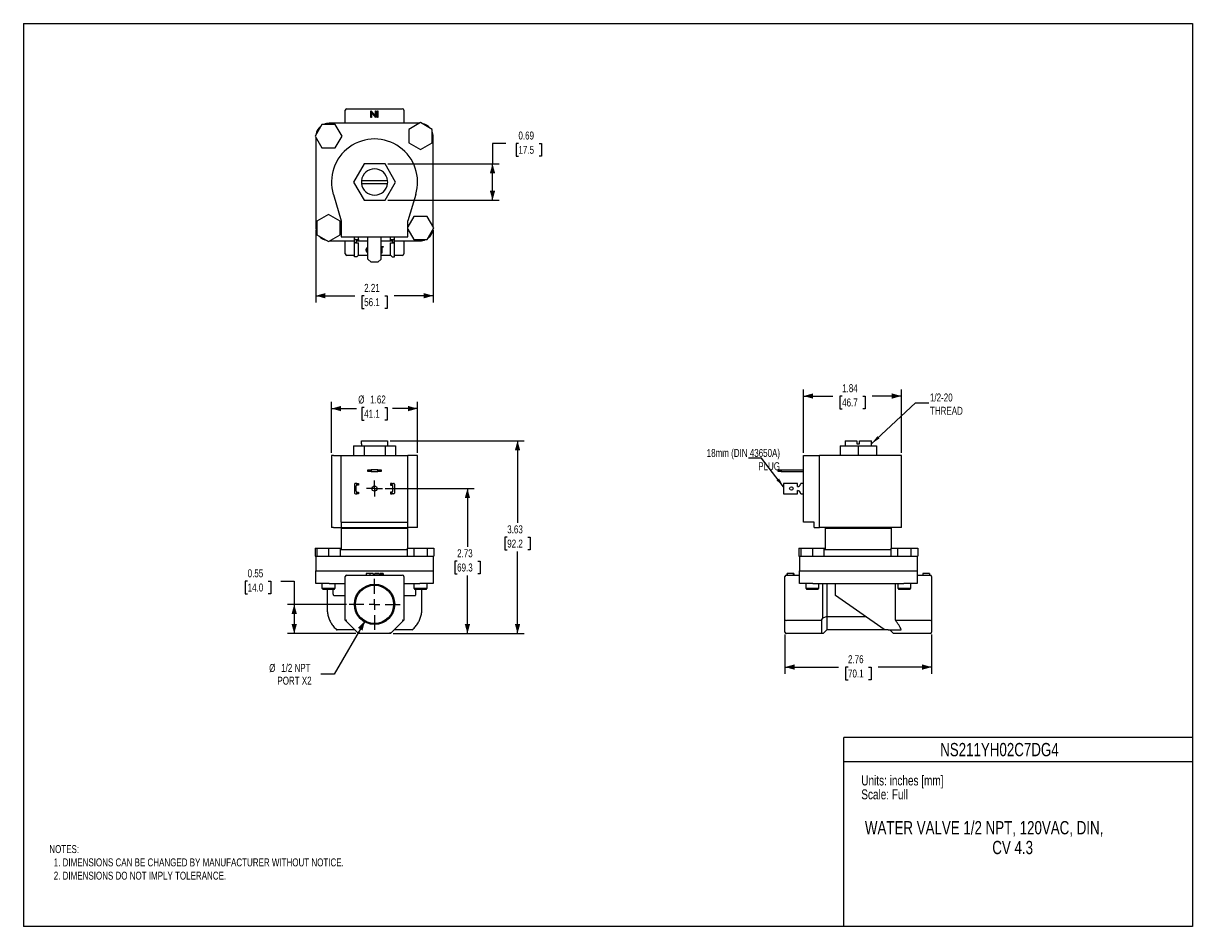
# Model space of a CAD drawing. Header units: inches. Extents: x 0 to 22, y 0 to 17.
import ezdxf
from ezdxf.enums import TextEntityAlignment as Align

# ---------------------------------------------------------------- set-up
doc = ezdxf.new("R2010")
doc.units = ezdxf.units.IN
doc.header["$MEASUREMENT"] = 0
doc.linetypes.add('SLD-Center', pattern=[0.75, 0.6, -0.05, 0.05, -0.05])
doc.linetypes.add('SLD-Solid', pattern=[0])
doc.layers.add('CENTER', color=40, linetype='SLD-Center')
doc.layers.add('SLD-DEFPOINTS', color=7, linetype='Continuous')
doc.layers.add('DIMENSIONS', color=140, linetype='SLD-Solid', lineweight=25)
doc.layers.add('TEXT', color=140, linetype='SLD-Solid', lineweight=25)
doc.styles.add('SLDTEXTSTYLE0', font='TXT', dxfattribs={"width": 0.75})
doc.dimstyles.new('SLDDIMSTYLE0', dxfattribs={"dimtxt": 0.15, "dimasz": 0.18, "dimexe": 0, "dimexo": 0.0625, "dimgap": 0.0375, "dimtad": 0, "dimtih": 1, "dimtoh": 1, "dimrnd": 1e-09, "dimzin": 12, "dimdsep": 46, "dimtxsty": 'SLDTEXTSTYLE0', "dimsah": 1, "dimcen": 0.09, "dimadec": 0, "dimazin": 3, "dimtfac": 1, "dimtofl": 0, "dimtmove": 0, "dimatfit": 3, "dimfxl": 0, "dimfrac": 2, "dimtolj": 1, "dimtzin": 12, "dimarcsym": 0})
doc.dimstyles.new('SLDDIMSTYLE1', dxfattribs={"dimtxt": 0.15, "dimasz": 0.18, "dimexe": 0, "dimexo": 0.0625, "dimgap": 0.0375, "dimtad": 0, "dimtih": 1, "dimtoh": 1, "dimrnd": 1e-09, "dimdsep": 46, "dimtxsty": 'SLDTEXTSTYLE0', "dimsah": 1, "dimcen": 0.09, "dimadec": 0, "dimazin": 2, "dimtfac": 1, "dimtofl": 0, "dimtmove": 0, "dimatfit": 3, "dimfxl": 0, "dimfrac": 2, "dimtolj": 1, "dimtzin": 12, "dimarcsym": 0})
doc.dimstyles.new('SLDDIMSTYLE2', dxfattribs={"dimtxt": 0.15, "dimasz": 0.18, "dimexe": 0, "dimexo": 0.0625, "dimgap": 0.0375, "dimtad": 0, "dimtih": 1, "dimtoh": 1, "dimrnd": 1e-09, "dimzin": 12, "dimdsep": 46, "dimtxsty": 'SLDTEXTSTYLE0', "dimsah": 1, "dimcen": 0, "dimadec": 0, "dimazin": 3, "dimtfac": 1, "dimtofl": 0, "dimtmove": 0, "dimatfit": 3, "dimfxl": 0, "dimfrac": 2, "dimtolj": 1, "dimtzin": 12, "dimarcsym": 0})
doc.dimstyles.new('SLDDIMSTYLE3', dxfattribs={"dimtxt": 0.18, "dimasz": 0.18, "dimexe": 0, "dimexo": 0.0625, "dimgap": 0, "dimtad": 0, "dimtih": 1, "dimtoh": 1, "dimdec": 0, "dimrnd": 1e-09, "dimzin": 0, "dimdsep": 46, "dimtxsty": 'Standard', "dimsah": 1, "dimcen": 0.09, "dimadec": 0, "dimazin": 0, "dimtfac": 0.18, "dimtdec": 0, "dimtofl": 0, "dimtmove": 0, "dimatfit": 3, "dimfxl": 0, "dimfrac": 2, "dimtolj": 1, "dimtzin": 0, "dimarcsym": 0})

# ---------------------------------------------------------------- blocks, each defined once
blk = doc.blocks.new('SW_NOTE_0')
at = {"layer": 'TEXT', "color": 0, "insert": (0, 0.242), "char_height": 0.1875, "attachment_point": 1, "style": 'SLDTEXTSTYLE0'}
blk.add_mtext('Scale: Full', dxfattribs=at)
blk = doc.blocks.new('SW_NOTE_0_1')
at = {"layer": 'TEXT', "color": 0, "insert": (0, 0.242), "char_height": 0.1875, "attachment_point": 1, "style": 'SLDTEXTSTYLE0'}
blk.add_mtext('Units: inches [mm]', dxfattribs=at)
blk = doc.blocks.new('Block1')
at = {"color": 140, "linetype": 'SLD-Solid', "lineweight": 18}
blk.add_line((22, 0), (22, 3.56), dxfattribs=at)
at = {"layer": 'TEXT'}
for p, q in [((22, 3.56), (15.44, 3.56)), ((15.44, 0), (15.44, 3.56)), ((15.44, 3.11), (22, 3.11)), ((22, 0), (15.44, 0))]:
    blk.add_line(p, q, dxfattribs=at)
for name, p in [('SW_NOTE_0_1', (15.766, 2.603)), ('SW_NOTE_0', (15.766, 2.341))]:
    blk.add_blockref(name, p, dxfattribs=at)
at = {"layer": 'TEXT', "color": 140, "style": 'SLDTEXTSTYLE0', "width": 0.75}
for tag, p in [('AUTOATTR1', (18.691, 3.451)), ('AUTOATTR0_0', (18.733, 1.981)), ('AUTOATTR0_1', (18.747, 1.609))]:
    blk.add_attdef(tag, text='', height=0.25, dxfattribs=at).set_placement(p, align=Align.TOP_CENTER)
blk = doc.blocks.new('_D')
at = {"layer": 'DIMENSIONS'}
for p, q in [((6.904, 9.145), (9.423, 9.145)), ((9.298, 9.145), (9.298, 7.6)), ((9.104, 7.329), (9.058, 7.329)), ((9.058, 7.329), (9.058, 7.09)), ((9.492, 7.329), (9.537, 7.329)), ((9.537, 7.329), (9.537, 7.09)), ((9.058, 7.09), (9.104, 7.09)), ((9.298, 5.515), (9.298, 7.06)), ((9.537, 7.09), (9.492, 7.09)), ((6.958, 5.515), (9.423, 5.515))]:
    blk.add_line(p, q, dxfattribs=at)
for points in [[(9.298, 9.145), (9.248, 8.965), (9.348, 8.965)], [(9.298, 5.515), (9.348, 5.695), (9.248, 5.695)]]:
    blk.add_solid(points, dxfattribs=at)
at = {"layer": 'DIMENSIONS', "char_height": 0.15, "attachment_point": 1, "style": 'SLDTEXTSTYLE0'}
for s, insert in [('3.63', (9.104, 7.552)), ('92.2', (9.104, 7.284))]:
    blk.add_mtext(s, dxfattribs=dict(at, insert=insert))
blk = doc.blocks.new('_D_1')
at = {"layer": 'DIMENSIONS'}
for p, q in [((6.807, 8.245), (8.48, 8.245)), ((8.355, 8.245), (8.355, 7.15)), ((8.161, 6.879), (8.115, 6.879)), ((8.115, 6.879), (8.115, 6.64)), ((8.549, 6.879), (8.594, 6.879)), ((8.594, 6.879), (8.594, 6.64)), ((8.115, 6.64), (8.161, 6.64)), ((8.355, 5.515), (8.355, 6.61)), ((8.594, 6.64), (8.549, 6.64)), ((6.958, 5.515), (8.48, 5.515))]:
    blk.add_line(p, q, dxfattribs=at)
for points in [[(8.355, 8.245), (8.305, 8.065), (8.405, 8.065)], [(8.355, 5.515), (8.405, 5.695), (8.305, 5.695)]]:
    blk.add_solid(points, dxfattribs=at)
at = {"layer": 'DIMENSIONS', "char_height": 0.15, "attachment_point": 1, "style": 'SLDTEXTSTYLE0'}
for s, insert in [('2.73', (8.161, 7.102)), ('69.3', (8.161, 6.834))]:
    blk.add_mtext(s, dxfattribs=dict(at, insert=insert))
blk = doc.blocks.new('_D_2')
at = {"layer": 'DIMENSIONS'}
for p, q in [((4.22, 6.502), (4.174, 6.502)), ((4.174, 6.502), (4.174, 6.263)), ((4.608, 6.502), (4.654, 6.502)), ((4.654, 6.502), (4.654, 6.263)), ((4.846, 6.503), (5.096, 6.503)), ((5.096, 6.503), (5.096, 6.065)), ((4.174, 6.263), (4.22, 6.263)), ((4.654, 6.263), (4.608, 6.263)), ((6.078, 6.065), (4.971, 6.065)), ((5.096, 6.065), (5.096, 5.515)), ((6.256, 5.515), (4.971, 5.515))]:
    blk.add_line(p, q, dxfattribs=at)
for points in [[(5.096, 6.065), (5.046, 5.885), (5.146, 5.885)], [(5.096, 5.515), (5.146, 5.695), (5.046, 5.695)]]:
    blk.add_solid(points, dxfattribs=at)
at = {"layer": 'DIMENSIONS', "char_height": 0.15, "attachment_point": 1, "style": 'SLDTEXTSTYLE0'}
for s, insert in [('0.55', (4.22, 6.725)), ('14.0', (4.22, 6.457))]:
    blk.add_mtext(s, dxfattribs=dict(at, insert=insert))
blk = doc.blocks.new('_D_3')
at = {"layer": 'DIMENSIONS'}
for p, q in [((5.797, 8.915), (5.797, 9.875)), ((5.797, 9.75), (6.27, 9.75)), ((6.413, 9.772), (6.368, 9.772)), ((6.368, 9.772), (6.368, 9.534)), ((6.801, 9.772), (6.847, 9.772)), ((6.847, 9.772), (6.847, 9.534)), ((7.417, 9.75), (6.945, 9.75)), ((7.417, 8.915), (7.417, 9.875)), ((6.368, 9.534), (6.413, 9.534)), ((6.847, 9.534), (6.801, 9.534))]:
    blk.add_line(p, q, dxfattribs=at)
for points in [[(5.797, 9.75), (5.977, 9.7), (5.977, 9.8)], [(7.417, 9.75), (7.237, 9.8), (7.237, 9.7)]]:
    blk.add_solid(points, dxfattribs=at)
at = {"layer": 'DIMENSIONS', "char_height": 0.15, "attachment_point": 1, "style": 'SLDTEXTSTYLE0'}
for s, insert in [('%%c', (6.3, 9.996)), ('1.62', (6.526, 9.996)), ('41.1', (6.413, 9.727))]:
    blk.add_mtext(s, dxfattribs=dict(at, insert=insert))
blk = doc.blocks.new('_D_4')
at = {"layer": 'DIMENSIONS'}
for p, q in [((6.428, 5.753), (5.848, 4.75)), ((5.848, 4.75), (5.598, 4.75))]:
    blk.add_line(p, q, dxfattribs=at)
blk.add_solid([(6.428, 5.753), (6.294, 5.623), (6.381, 5.573)], dxfattribs=at)
at = {"layer": 'DIMENSIONS', "char_height": 0.15, "attachment_point": 1, "style": 'SLDTEXTSTYLE0'}
for s, insert in [('%%c', (4.625, 4.943)), ('1/2 NPT', (4.851, 4.945)), ('PORT X2', (4.78, 4.704))]:
    blk.add_mtext(s, dxfattribs=dict(at, insert=insert))
blk = doc.blocks.new('SW_CENTERMARKSYMBOL_0')
at = {"layer": 'CENTER', "color": 0}
for p, q in [((0, 0.2), (0, 0.4795)), ((-0.2, 0), (-0.4795, 0)), ((0, 0), (-0.1, 0)), ((0, 0), (0, 0.1)), ((0, 0), (0, -0.1)), ((0, 0), (0.1, 0)), ((0.2, 0), (0.4795, 0)), ((0, -0.2), (0, -0.4795))]:
    blk.add_line(p, q, dxfattribs=at)
blk = doc.blocks.new('SW_CENTERMARKSYMBOL_1')
at = {"layer": 'CENTER', "color": 0}
for p, q in [((-0.1, 0), (-0.15, 0)), ((0, 0), (-0.1, 0)), ((0, 0.1), (0, 0.15)), ((0, 0), (0, 0.1)), ((0, 0), (0, -0.1)), ((0, 0), (0.1, 0)), ((0.1, 0), (0.15, 0)), ((0, -0.1), (0, -0.15))]:
    blk.add_line(p, q, dxfattribs=at)
blk = doc.blocks.new('_D_5')
at = {"layer": 'DIMENSIONS'}
for p, q in [((14.33, 5.495), (14.33, 4.76)), ((17.09, 5.495), (17.09, 4.76)), ((14.33, 4.885), (15.339, 4.885)), ((15.516, 4.884), (15.47, 4.884)), ((15.47, 4.884), (15.47, 4.646)), ((15.904, 4.884), (15.95, 4.884)), ((15.95, 4.884), (15.95, 4.646)), ((17.09, 4.885), (16.081, 4.885)), ((15.47, 4.646), (15.516, 4.646)), ((15.95, 4.646), (15.904, 4.646))]:
    blk.add_line(p, q, dxfattribs=at)
for points in [[(14.33, 4.885), (14.51, 4.835), (14.51, 4.935)], [(17.09, 4.885), (16.91, 4.935), (16.91, 4.835)]]:
    blk.add_solid(points, dxfattribs=at)
at = {"layer": 'DIMENSIONS', "char_height": 0.15, "attachment_point": 1, "style": 'SLDTEXTSTYLE0'}
for s, insert in [('2.76', (15.516, 5.108)), ('70.1', (15.516, 4.839))]:
    blk.add_mtext(s, dxfattribs=dict(at, insert=insert))
blk = doc.blocks.new('_D_6')
at = {"layer": 'DIMENSIONS'}
for p, q in [((14.68, 8.915), (14.68, 10.111)), ((14.68, 9.986), (15.229, 9.986)), ((15.406, 9.985), (15.36, 9.985)), ((15.36, 9.985), (15.36, 9.747)), ((15.794, 9.985), (15.84, 9.985)), ((15.84, 9.985), (15.84, 9.747)), ((16.52, 9.986), (15.971, 9.986)), ((16.52, 8.915), (16.52, 10.111)), ((15.36, 9.747), (15.406, 9.747)), ((15.84, 9.747), (15.794, 9.747))]:
    blk.add_line(p, q, dxfattribs=at)
for points in [[(14.68, 9.986), (14.86, 9.936), (14.86, 10.036)], [(16.52, 9.986), (16.34, 10.036), (16.34, 9.936)]]:
    blk.add_solid(points, dxfattribs=at)
at = {"layer": 'DIMENSIONS', "char_height": 0.15, "attachment_point": 1, "style": 'SLDTEXTSTYLE0'}
for s, insert in [('1.84', (15.406, 10.209)), ('46.7', (15.406, 9.94))]:
    blk.add_mtext(s, dxfattribs=dict(at, insert=insert))
blk = doc.blocks.new('_D_7')
at = {"layer": 'DIMENSIONS'}
for p, q in [((5.502, 13.109), (5.502, 11.749)), ((7.712, 13.109), (7.712, 11.749)), ((5.502, 11.874), (6.236, 11.874)), ((6.413, 11.873), (6.368, 11.873)), ((6.368, 11.873), (6.368, 11.635)), ((6.801, 11.873), (6.847, 11.873)), ((6.847, 11.873), (6.847, 11.635)), ((7.712, 11.874), (6.978, 11.874)), ((6.368, 11.635), (6.413, 11.635)), ((6.847, 11.635), (6.801, 11.635))]:
    blk.add_line(p, q, dxfattribs=at)
for points in [[(5.502, 11.874), (5.682, 11.824), (5.682, 11.924)], [(7.712, 11.874), (7.532, 11.924), (7.532, 11.824)]]:
    blk.add_solid(points, dxfattribs=at)
at = {"layer": 'DIMENSIONS', "char_height": 0.15, "attachment_point": 1, "style": 'SLDTEXTSTYLE0'}
for s, insert in [('2.21', (6.413, 12.097)), ('56.1', (6.413, 11.828))]:
    blk.add_mtext(s, dxfattribs=dict(at, insert=insert))
blk = doc.blocks.new('_D_8')
at = {"layer": 'DIMENSIONS'}
for p, q in [((9.077, 14.741), (8.827, 14.741)), ((8.827, 14.741), (8.827, 14.358)), ((9.315, 14.74), (9.269, 14.74)), ((9.269, 14.74), (9.269, 14.502)), ((9.703, 14.74), (9.749, 14.74)), ((9.749, 14.74), (9.749, 14.502)), ((6.856, 14.358), (8.952, 14.358)), ((8.827, 13.67), (8.827, 14.358)), ((9.269, 14.502), (9.315, 14.502)), ((9.749, 14.502), (9.703, 14.502)), ((6.856, 13.67), (8.952, 13.67))]:
    blk.add_line(p, q, dxfattribs=at)
for points in [[(8.827, 14.358), (8.777, 14.178), (8.877, 14.178)], [(8.827, 13.67), (8.877, 13.85), (8.777, 13.85)]]:
    blk.add_solid(points, dxfattribs=at)
at = {"layer": 'DIMENSIONS', "char_height": 0.15, "attachment_point": 1, "style": 'SLDTEXTSTYLE0'}
for s, insert in [('0.69', (9.315, 14.964)), ('17.5', (9.315, 14.695))]:
    blk.add_mtext(s, dxfattribs=dict(at, insert=insert))

msp = doc.modelspace()

# ---------------------------------------------------------------- linework, layer by layer
at = {"color": 7, "linetype": 'SLD-Solid'}
for p, q in [((0, 17), (0, 0)), ((0, 17), (22, 17)), ((22, 17), (22, 0)), ((22, 0), (0, 0))]:
    msp.add_line(p, q, dxfattribs=at)
for p, q in [((6.056, 15.119), (6.056, 15.364)), ((6.086, 15.394), (7.128, 15.394)), ((6.538, 15.229), (6.538, 15.354)), ((6.538, 15.354), (6.54, 15.354)), ((6.549, 15.229), (6.538, 15.229)), ((6.54, 15.354), (6.623, 15.256)), ((6.631, 15.229), (6.549, 15.327)), ((6.549, 15.327), (6.549, 15.229)), ((6.623, 15.354), (6.634, 15.354)), ((6.623, 15.256), (6.623, 15.354)), ((6.634, 15.229), (6.631, 15.229)), ((6.634, 15.354), (6.634, 15.229)), ((6.661, 15.354), (6.672, 15.354)), ((6.661, 15.229), (6.661, 15.354)), ((6.672, 15.229), (6.661, 15.229)), ((6.672, 15.354), (6.672, 15.229)), ((7.158, 15.364), (7.158, 15.119)), ((5.616, 15.098), (5.49, 14.879)), ((5.869, 15.098), (5.616, 15.098)), ((7.45, 15.119), (5.752, 15.119)), ((5.995, 14.879), (5.869, 15.098)), ((7.472, 15.132), (7.254, 15.005)), ((7.254, 15.005), (7.254, 14.753)), ((7.691, 15.005), (7.472, 15.132)), ((7.691, 14.753), (7.691, 15.005)), ((5.49, 14.879), (5.616, 14.66)), ((5.502, 14.857), (5.502, 13.159)), ((5.869, 14.66), (5.995, 14.879)), ((7.254, 14.753), (7.472, 14.626)), ((7.472, 14.626), (7.691, 14.753)), ((7.712, 13.171), (7.712, 14.869)), ((5.616, 14.66), (5.869, 14.66)), ((6.409, 14.358), (6.21, 14.014)), ((6.806, 14.358), (6.409, 14.358)), ((7.004, 14.014), (6.806, 14.358)), ((6.21, 14.014), (6.409, 13.67)), ((6.854, 14.039), (6.361, 14.039)), ((6.361, 13.989), (6.854, 13.989)), ((6.806, 13.67), (7.004, 14.014)), ((5.832, 13.779), (5.982, 13.284)), ((6.409, 13.67), (6.806, 13.67)), ((7.382, 13.779), (7.232, 13.284)), ((5.742, 13.402), (5.524, 13.275)), ((5.524, 13.275), (5.524, 13.023)), ((5.961, 13.275), (5.742, 13.402)), ((5.961, 13.023), (5.961, 13.275)), ((5.982, 13.284), (5.982, 12.984)), ((7.346, 13.368), (7.232, 13.171)), ((7.232, 12.984), (7.232, 13.284)), ((7.599, 13.368), (7.346, 13.368)), ((7.725, 13.149), (7.599, 13.368)), ((5.524, 13.023), (5.742, 12.896)), ((5.742, 12.896), (5.961, 13.023)), ((5.982, 12.984), (7.232, 12.984)), ((6.232, 12.928), (6.232, 12.984)), ((6.307, 12.93), (6.307, 12.984)), ((6.482, 12.564), (6.482, 12.984)), ((6.732, 12.564), (6.732, 12.984)), ((6.907, 12.93), (6.907, 12.984)), ((6.982, 12.928), (6.982, 12.984)), ((7.232, 13.127), (7.346, 12.93)), ((7.599, 12.93), (7.725, 13.149)), ((5.764, 12.909), (6.232, 12.909)), ((6.056, 12.664), (6.056, 12.909)), ((6.232, 12.87), (6.232, 12.928)), ((6.232, 12.609), (6.232, 12.87)), ((6.247, 12.87), (6.232, 12.87)), ((6.247, 12.93), (6.307, 12.93)), ((6.247, 12.87), (6.307, 12.87)), ((6.264, 12.909), (6.482, 12.909)), ((6.264, 12.907), (6.264, 12.87)), ((6.307, 12.921), (6.279, 12.921)), ((6.307, 12.93), (6.307, 12.921)), ((6.307, 12.639), (6.307, 12.87)), ((6.732, 12.909), (6.95, 12.909)), ((6.732, 12.799), (6.771, 12.799)), ((6.771, 12.786), (6.744, 12.786)), ((6.744, 12.786), (6.744, 12.674)), ((6.771, 12.799), (6.771, 12.786)), ((6.907, 12.93), (6.967, 12.93)), ((6.907, 12.921), (6.907, 12.93)), ((6.935, 12.921), (6.907, 12.921)), ((6.907, 12.639), (6.907, 12.87)), ((6.907, 12.87), (6.967, 12.87)), ((6.95, 12.87), (6.95, 12.907)), ((6.982, 12.87), (6.967, 12.87)), ((6.982, 12.87), (6.982, 12.928)), ((6.982, 12.909), (7.462, 12.909)), ((6.982, 12.609), (6.982, 12.87)), ((7.158, 12.909), (7.158, 12.664)), ((7.346, 12.93), (7.599, 12.93)), ((6.232, 12.634), (6.086, 12.634)), ((6.247, 12.609), (6.232, 12.609)), ((6.277, 12.609), (6.247, 12.609)), ((6.277, 12.609), (6.307, 12.639)), ((6.482, 12.634), (6.302, 12.634)), ((6.482, 12.564), (6.542, 12.504)), ((6.672, 12.504), (6.732, 12.564)), ((6.744, 12.674), (6.732, 12.674)), ((6.912, 12.634), (6.732, 12.634)), ((6.937, 12.609), (6.907, 12.639)), ((6.937, 12.609), (6.967, 12.609)), ((6.967, 12.609), (6.982, 12.609)), ((7.128, 12.634), (6.982, 12.634)), ((6.672, 12.504), (6.542, 12.504)), ((6.21, 9.051), (6.21, 8.865)), ((6.21, 9.051), (6.409, 9.051)), ((6.359, 9.085), (6.359, 9.051)), ((6.359, 9.085), (6.361, 9.085)), ((6.361, 9.145), (6.854, 9.145)), ((6.361, 9.085), (6.361, 9.145)), ((6.409, 9.051), (6.409, 8.865)), ((6.409, 9.051), (6.806, 9.051)), ((6.806, 9.051), (6.806, 8.865)), ((6.806, 9.051), (7.004, 9.051)), ((6.854, 9.145), (6.854, 9.085)), ((6.854, 9.085), (6.855, 9.085)), ((6.855, 9.051), (6.855, 9.085)), ((7.004, 9.051), (7.004, 8.865)), ((15.366, 9.051), (15.366, 8.865)), ((15.366, 9.051), (15.71, 9.051)), ((15.462, 9.145), (15.462, 9.051)), ((15.462, 9.145), (15.685, 9.145)), ((15.685, 9.145), (15.685, 9.085)), ((15.685, 9.085), (15.735, 9.085)), ((15.71, 9.051), (15.71, 8.865)), ((15.71, 9.051), (16.054, 9.051)), ((15.735, 9.085), (15.735, 9.145)), ((15.735, 9.145), (15.958, 9.145)), ((15.958, 9.051), (15.958, 9.145)), ((16.054, 9.051), (16.054, 8.865)), ((5.797, 8.865), (5.797, 7.515)), ((5.832, 8.865), (5.797, 8.865)), ((5.832, 8.865), (5.982, 8.865)), ((5.982, 7.615), (5.982, 8.865)), ((5.982, 8.865), (7.232, 8.865)), ((7.232, 7.615), (7.232, 8.865)), ((7.382, 8.865), (7.232, 8.865)), ((7.417, 8.865), (7.382, 8.865)), ((7.417, 7.515), (7.417, 8.865)), ((14.68, 7.615), (14.68, 8.865)), ((14.68, 8.865), (14.98, 8.865)), ((14.98, 7.515), (14.98, 8.865)), ((15.475, 8.865), (14.98, 8.865)), ((16.52, 8.865), (15.475, 8.865)), ((16.52, 7.515), (16.52, 8.865)), ((6.482, 8.563), (6.482, 8.595)), ((6.482, 8.595), (6.542, 8.595)), ((6.542, 8.595), (6.542, 8.563)), ((6.672, 8.595), (6.542, 8.595)), ((6.672, 8.563), (6.672, 8.595)), ((6.672, 8.595), (6.732, 8.595)), ((6.732, 8.595), (6.732, 8.563)), ((14.2, 8.563), (14.2, 8.595)), ((14.2, 8.595), (14.26, 8.595)), ((14.26, 8.595), (14.26, 8.563)), ((14.26, 8.595), (14.68, 8.595)), ((6.542, 8.563), (6.482, 8.563)), ((6.542, 8.563), (6.672, 8.563)), ((6.732, 8.563), (6.672, 8.563)), ((14.26, 8.563), (14.2, 8.563)), ((14.26, 8.563), (14.68, 8.563)), ((6.232, 8.328), (6.232, 8.161)), ((6.277, 8.343), (6.247, 8.343)), ((6.247, 8.146), (6.277, 8.146)), ((6.264, 8.193), (6.264, 8.296)), ((6.277, 8.311), (6.277, 8.343)), ((6.277, 8.343), (6.307, 8.343)), ((6.277, 8.146), (6.277, 8.178)), ((6.307, 8.146), (6.277, 8.146)), ((6.307, 8.311), (6.279, 8.311)), ((6.279, 8.178), (6.307, 8.178)), ((6.307, 8.343), (6.307, 8.311)), ((6.307, 8.178), (6.307, 8.146)), ((6.907, 8.343), (6.907, 8.311)), ((6.937, 8.343), (6.907, 8.343)), ((6.907, 8.311), (6.935, 8.311)), ((6.907, 8.178), (6.907, 8.146)), ((6.935, 8.178), (6.907, 8.178)), ((6.907, 8.146), (6.937, 8.146)), ((6.937, 8.311), (6.937, 8.343)), ((6.937, 8.343), (6.967, 8.343)), ((6.937, 8.146), (6.937, 8.178)), ((6.967, 8.146), (6.937, 8.146)), ((6.95, 8.193), (6.95, 8.296)), ((6.982, 8.328), (6.982, 8.161)), ((14.305, 8.343), (14.305, 8.328)), ((14.566, 8.343), (14.305, 8.343)), ((14.305, 8.328), (14.305, 8.161)), ((14.305, 8.161), (14.305, 8.146)), ((14.305, 8.146), (14.566, 8.146)), ((14.566, 8.328), (14.566, 8.343)), ((14.566, 8.283), (14.566, 8.328)), ((14.566, 8.161), (14.566, 8.206)), ((14.566, 8.146), (14.566, 8.161)), ((14.68, 8.343), (14.626, 8.343)), ((14.626, 8.146), (14.68, 8.146)), ((5.832, 7.515), (5.797, 7.515)), ((5.832, 7.515), (5.982, 7.515)), ((5.982, 7.615), (7.232, 7.615)), ((5.982, 7.615), (5.982, 7.515)), ((5.982, 7.515), (7.232, 7.515)), ((5.982, 7.497), (5.982, 7.097)), ((5.982, 7.497), (7.232, 7.497)), ((6.107, 7.515), (6.107, 7.497)), ((6.607, 7.515), (6.607, 7.497)), ((7.107, 7.515), (7.107, 7.497)), ((7.232, 7.515), (7.232, 7.615)), ((7.382, 7.515), (7.232, 7.515)), ((7.232, 7.122), (7.232, 7.497)), ((7.417, 7.515), (7.382, 7.515)), ((14.88, 7.615), (14.68, 7.615)), ((14.88, 7.515), (14.88, 7.615)), ((14.88, 7.515), (14.98, 7.515)), ((15.475, 7.515), (14.98, 7.515)), ((15.085, 7.497), (15.085, 7.097)), ((15.085, 7.497), (16.335, 7.497)), ((15.133, 7.515), (15.133, 7.497)), ((15.421, 7.515), (15.421, 7.497)), ((16.52, 7.515), (15.475, 7.515)), ((15.999, 7.515), (15.999, 7.497)), ((16.288, 7.515), (16.288, 7.497)), ((16.335, 7.122), (16.335, 7.497)), ((5.49, 7.122), (5.49, 6.972)), ((5.49, 7.122), (5.524, 7.122)), ((5.524, 7.122), (5.524, 6.972)), ((5.524, 7.122), (5.742, 7.122)), ((5.742, 7.122), (5.742, 6.972)), ((5.742, 7.122), (5.961, 7.122)), ((5.961, 7.122), (5.961, 6.972)), ((5.961, 7.122), (5.982, 7.122)), ((5.982, 7.097), (5.961, 7.076)), ((5.982, 7.097), (7.22, 7.097)), ((7.22, 7.122), (7.22, 6.972)), ((7.22, 7.122), (7.346, 7.122)), ((7.346, 7.122), (7.346, 6.972)), ((7.346, 7.122), (7.599, 7.122)), ((7.599, 7.122), (7.599, 6.972)), ((7.599, 7.122), (7.725, 7.122)), ((7.725, 7.122), (7.725, 6.972)), ((14.593, 7.122), (14.593, 6.972)), ((14.593, 7.122), (14.626, 7.122)), ((14.626, 7.122), (14.626, 6.972)), ((14.626, 7.122), (14.845, 7.122)), ((14.845, 7.122), (14.845, 6.972)), ((14.845, 7.122), (15.064, 7.122)), ((15.064, 7.122), (15.085, 7.122)), ((15.064, 7.122), (15.064, 6.972)), ((15.085, 7.097), (15.064, 7.076)), ((15.085, 7.097), (16.323, 7.097)), ((16.323, 7.122), (16.323, 6.972)), ((16.323, 7.122), (16.449, 7.122)), ((16.449, 7.122), (16.449, 6.972)), ((16.449, 7.122), (16.701, 7.122)), ((16.701, 7.122), (16.701, 6.972)), ((16.701, 7.122), (16.828, 7.122)), ((16.828, 7.122), (16.828, 6.972)), ((5.49, 6.972), (5.502, 6.972)), ((5.502, 6.972), (5.502, 6.696)), ((5.502, 6.972), (5.524, 6.972)), ((5.524, 6.972), (5.556, 6.972)), ((5.556, 6.972), (5.716, 6.972)), ((5.716, 6.972), (5.742, 6.972)), ((5.742, 6.972), (5.764, 6.972)), ((5.764, 6.972), (7.462, 6.972)), ((7.462, 6.972), (7.563, 6.972)), ((7.563, 6.972), (7.599, 6.972)), ((7.599, 6.972), (7.618, 6.972)), ((7.618, 6.972), (7.71, 6.972)), ((7.71, 6.972), (7.725, 6.972)), ((7.712, 6.972), (7.712, 6.696)), ((14.593, 6.972), (14.605, 6.972)), ((14.605, 6.972), (14.605, 6.696)), ((14.605, 6.972), (14.626, 6.972)), ((14.626, 6.972), (14.659, 6.972)), ((14.659, 6.972), (14.819, 6.972)), ((14.819, 6.972), (14.845, 6.972)), ((14.845, 6.972), (14.867, 6.972)), ((14.867, 6.972), (16.565, 6.972)), ((16.565, 6.972), (16.666, 6.972)), ((16.666, 6.972), (16.701, 6.972)), ((16.701, 6.972), (16.72, 6.972)), ((16.72, 6.972), (16.812, 6.972)), ((16.812, 6.972), (16.828, 6.972)), ((16.815, 6.972), (16.815, 6.696)), ((5.502, 6.46), (5.502, 6.696)), ((5.502, 6.696), (5.752, 6.696)), ((5.502, 6.696), (5.752, 6.696)), ((5.752, 6.696), (7.462, 6.696)), ((5.752, 6.696), (7.462, 6.696)), ((6.086, 6.617), (7.128, 6.617)), ((6.45, 6.647), (6.45, 6.617)), ((6.516, 6.647), (6.516, 6.617)), ((6.582, 6.647), (6.582, 6.617)), ((6.607, 6.647), (6.607, 6.617)), ((6.61, 6.647), (6.61, 6.617)), ((6.649, 6.647), (6.649, 6.617)), ((6.687, 6.647), (6.687, 6.617)), ((6.705, 6.647), (6.705, 6.617)), ((6.732, 6.647), (6.705, 6.647)), ((6.744, 6.647), (6.732, 6.647)), ((6.732, 6.647), (6.732, 6.617)), ((6.744, 6.647), (6.744, 6.617)), ((6.771, 6.647), (6.744, 6.647)), ((6.771, 6.647), (6.771, 6.617)), ((7.462, 6.696), (7.712, 6.696)), ((7.462, 6.696), (7.712, 6.696)), ((7.712, 6.696), (7.712, 6.46)), ((14.36, 6.617), (14.605, 6.617)), ((14.367, 6.647), (14.367, 6.617)), ((14.368, 6.647), (14.367, 6.647)), ((14.37, 6.647), (14.37, 6.617)), ((14.482, 6.647), (14.37, 6.647)), ((14.482, 6.647), (14.482, 6.617)), ((14.495, 6.647), (14.482, 6.647)), ((14.495, 6.647), (14.495, 6.617)), ((14.498, 6.647), (14.497, 6.647)), ((14.498, 6.647), (14.498, 6.617)), ((14.605, 6.46), (14.605, 6.696)), ((14.605, 6.696), (14.855, 6.696)), ((14.605, 6.696), (14.855, 6.696)), ((14.855, 6.696), (16.565, 6.696)), ((14.855, 6.696), (16.565, 6.696)), ((16.565, 6.696), (16.815, 6.696)), ((16.565, 6.696), (16.815, 6.696)), ((16.815, 6.696), (16.815, 6.46)), ((16.815, 6.617), (17.06, 6.617)), ((16.925, 6.647), (16.925, 6.617)), ((17.05, 6.647), (16.925, 6.647)), ((17.05, 6.647), (17.05, 6.617)), ((5.752, 6.46), (5.502, 6.46)), ((5.618, 6.46), (5.618, 6.367)), ((5.752, 6.46), (6.056, 6.46)), ((5.866, 6.367), (5.866, 6.46)), ((6.056, 5.765), (6.056, 6.587)), ((7.158, 6.587), (7.158, 5.765)), ((7.158, 6.46), (7.462, 6.46)), ((7.348, 6.46), (7.348, 6.367)), ((7.712, 6.46), (7.462, 6.46)), ((7.596, 6.367), (7.596, 6.46)), ((14.33, 5.777), (14.33, 6.587)), ((14.855, 6.46), (14.605, 6.46)), ((14.721, 6.46), (14.721, 6.367)), ((14.855, 6.46), (16.565, 6.46)), ((14.969, 6.367), (14.969, 6.46)), ((15.044, 5.803), (15.044, 6.46)), ((15.12, 6.46), (15.12, 5.835)), ((15.28, 6.257), (15.28, 6.46)), ((16.409, 5.765), (16.409, 6.46)), ((16.451, 6.46), (16.451, 6.367)), ((16.815, 6.46), (16.565, 6.46)), ((16.699, 6.367), (16.699, 6.46)), ((17.09, 6.587), (17.09, 5.777)), ((5.618, 6.367), (5.638, 6.347)), ((5.618, 6.367), (5.866, 6.367)), ((5.846, 6.347), (5.638, 6.347)), ((5.717, 6.347), (5.717, 5.966)), ((5.828, 6.257), (5.828, 6.347)), ((5.846, 6.347), (5.866, 6.367)), ((5.853, 6.23), (6.056, 6.23)), ((7.158, 6.23), (7.362, 6.23)), ((7.348, 6.367), (7.368, 6.347)), ((7.348, 6.367), (7.596, 6.367)), ((7.576, 6.347), (7.368, 6.347)), ((7.387, 6.257), (7.387, 6.347)), ((7.497, 5.966), (7.497, 6.347)), ((7.576, 6.347), (7.596, 6.367)), ((14.721, 6.367), (14.741, 6.347)), ((14.721, 6.367), (14.969, 6.367)), ((14.949, 6.347), (14.741, 6.347)), ((14.949, 6.347), (14.969, 6.367)), ((16.194, 5.59), (15.28, 6.23)), ((16.451, 6.367), (16.471, 6.347)), ((16.451, 6.367), (16.699, 6.367)), ((16.679, 6.347), (16.471, 6.347)), ((16.679, 6.347), (16.699, 6.367)), ((6.056, 5.765), (6.086, 5.777)), ((6.306, 5.515), (6.056, 5.765)), ((7.158, 5.765), (6.908, 5.515)), ((7.128, 5.777), (7.158, 5.765)), ((14.33, 5.545), (14.33, 5.777)), ((14.36, 5.765), (15.02, 5.765)), ((15.02, 5.769), (15.044, 5.803)), ((15.02, 5.769), (15.02, 5.765)), ((15.02, 5.765), (15.02, 5.515)), ((15.12, 5.835), (15.044, 5.803)), ((15.12, 5.835), (15.12, 5.585)), ((15.12, 5.835), (15.845, 5.835)), ((16.409, 5.765), (17.06, 5.765)), ((17.09, 5.777), (17.09, 5.545)), ((6.236, 5.585), (5.899, 5.585)), ((6.319, 5.545), (6.306, 5.515)), ((6.908, 5.515), (6.306, 5.515)), ((6.896, 5.545), (6.908, 5.515)), ((7.316, 5.585), (6.978, 5.585)), ((15.02, 5.515), (14.36, 5.515)), ((15.05, 5.515), (15.02, 5.515)), ((15.12, 5.585), (15.05, 5.515)), ((16.212, 5.585), (15.12, 5.585)), ((16.273, 5.585), (16.519, 5.585)), ((16.37, 5.515), (16.3, 5.585)), ((17.06, 5.515), (16.37, 5.515))]:
    msp.add_line(p, q)
for centre, radius in [((6.607, 8.245), 0.05), ((14.45, 8.245), 0.0335), ((6.607, 6.065), 0.379), ((6.607, 6.065), 0.36)]:
    msp.add_circle(centre, radius)
for centre, radius, start, end in [((6.086, 15.364), 0.03, 90, 180), ((7.128, 15.364), 0.03, 0, 90), ((5.752, 14.869), 0.25, 128.3789, 171.6211), ((5.752, 14.869), 0.25, 90, 113.7943), ((7.462, 14.869), 0.25, 38.3789, 81.6211), ((7.462, 14.869), 0.25, 0, 23.7943), ((6.607, 14.014), 0.81, 343.1245, 196.8755), ((6.607, 14.014), 0.248, 5.7856, 174.2144), ((6.607, 14.014), 0.248, 174.2144, 185.7856), ((6.607, 14.014), 0.248, 185.7856, 354.2144), ((6.607, 14.014), 0.248, 354.2144, 5.7856), ((5.752, 13.159), 0.25, 180, 203.7943), ((5.752, 13.159), 0.25, 218.3789, 261.6211), ((7.462, 13.159), 0.25, 308.3789, 351.6211), ((7.462, 13.159), 0.25, 270, 293.7943), ((6.086, 12.664), 0.03, 180, 270), ((7.128, 12.664), 0.03, 270, 0), ((6.247, 8.328), 0.015, 90, 180), ((6.247, 8.161), 0.015, 180, 270), ((6.279, 8.296), 0.015, 97.6623, 180), ((6.279, 8.193), 0.015, 180, 262.3377), ((6.279, 8.296), 0.015, 90, 97.6623), ((6.279, 8.193), 0.015, 262.3377, 270), ((6.935, 8.296), 0.015, 82.3377, 90), ((6.935, 8.193), 0.015, 270, 277.6623), ((6.935, 8.296), 0.015, 0, 82.3377), ((6.935, 8.193), 0.015, 277.6623, 0), ((6.967, 8.328), 0.015, 0, 90), ((6.967, 8.161), 0.015, 270, 0), ((14.566, 8.343), 0.06, 270, 345.5225), ((14.566, 8.146), 0.06, 14.4775, 90), ((6.086, 6.587), 0.03, 90, 180), ((7.128, 6.587), 0.03, 0, 90), ((14.36, 6.587), 0.03, 90, 180), ((17.06, 6.587), 0.03, 0, 90), ((15.71, 5.214), 0.89, 24.6361, 38.2505), ((14.36, 5.545), 0.03, 180, 270), ((17.06, 5.545), 0.03, 270, 0)]:
    msp.add_arc(centre, radius, start, end)
for centre, major_axis, ratio, start_param, end_param in [((6.607, 5.966), (0.89, 0), 0.676605, 6.215417, 6.350208), ((14.36, 5.777), (0.03, 0), 0.414214, 3.141593, 4.712389), ((17.06, 5.777), (0.03, 0), 0.414214, 4.712389, 6.283185)]:
    msp.add_ellipse(centre, major_axis=major_axis, ratio=ratio, start_param=start_param, end_param=end_param)
for points, knots in [([(6.247, 12.93), (6.243, 12.93), (6.239, 12.93), (6.234, 12.93), (6.232, 12.929), (6.232, 12.928)], [0, 0, 0, 0, 0.5, 0.5, 1, 1, 1, 1]), ([(6.279, 12.921), (6.277, 12.921), (6.275, 12.92), (6.271, 12.919), (6.269, 12.918), (6.265, 12.914), (6.264, 12.911), (6.264, 12.907)], [0, 0, 0, 0, 0.25, 0.25, 0.5, 0.5, 1, 1, 1, 1]), ([(6.45, 12.736), (6.451, 12.745), (6.454, 12.764), (6.468, 12.784), (6.479, 12.79), (6.482, 12.792)], [0, 0, 0, 0, 0.423817, 0.847429, 1, 1, 1, 1]), ([(6.482, 12.776), (6.479, 12.775), (6.471, 12.769), (6.463, 12.754), (6.462, 12.742), (6.461, 12.736)], [0, 0, 0, 0, 0.220908, 0.610375, 1, 1, 1, 1]), ([(6.95, 12.907), (6.95, 12.911), (6.949, 12.914), (6.946, 12.918), (6.944, 12.919), (6.94, 12.92), (6.938, 12.921), (6.935, 12.921)], [0, 0, 0, 0, 0.5, 0.5, 0.75, 0.75, 1, 1, 1, 1]), ([(6.982, 12.928), (6.982, 12.929), (6.981, 12.93), (6.975, 12.93), (6.971, 12.93), (6.967, 12.93)], [0, 0, 0, 0, 0.5, 0.5, 1, 1, 1, 1]), ([(6.482, 12.68), (6.481, 12.68), (6.475, 12.683), (6.464, 12.695), (6.452, 12.713), (6.451, 12.728), (6.45, 12.736)], [0, 0, 0, 0, 0.042966, 0.328452, 0.664164, 1, 1, 1, 1]), ([(6.461, 12.736), (6.462, 12.728), (6.465, 12.713), (6.475, 12.699), (6.482, 12.695), (6.482, 12.695)], [0, 0, 0, 0, 0.489078, 0.978584, 1, 1, 1, 1]), ([(14.624, 8.328), (14.625, 8.332), (14.626, 8.336), (14.626, 8.342), (14.626, 8.343), (14.626, 8.343)], [0, 0, 0, 0, 0.5, 0.5, 1, 1, 1, 1]), ([(14.626, 8.146), (14.626, 8.146), (14.626, 8.148), (14.626, 8.153), (14.625, 8.157), (14.624, 8.161)], [0, 0, 0, 0, 0.5, 0.5, 1, 1, 1, 1]), ([(6.516, 6.647), (6.514, 6.647), (6.509, 6.647), (6.503, 6.647), (6.497, 6.647), (6.491, 6.647), (6.485, 6.647), (6.479, 6.647), (6.474, 6.647), (6.469, 6.647), (6.465, 6.647), (6.461, 6.647), (6.458, 6.647), (6.455, 6.647), (6.453, 6.647), (6.451, 6.647), (6.45, 6.647), (6.45, 6.647), (6.45, 6.647)], [0, 0, 0, 0, 0.065819, 0.129747, 0.192072, 0.253459, 0.31457, 0.37628, 0.439026, 0.503267, 0.567493, 0.629705, 0.691, 0.751452, 0.812004, 0.87315, 0.935635, 1, 1, 1, 1]), ([(6.582, 6.647), (6.582, 6.647), (6.581, 6.647), (6.581, 6.647), (6.579, 6.647), (6.577, 6.647), (6.574, 6.647), (6.571, 6.647), (6.567, 6.647), (6.563, 6.647), (6.558, 6.647), (6.553, 6.647), (6.547, 6.647), (6.541, 6.647), (6.536, 6.647), (6.529, 6.647), (6.523, 6.647), (6.518, 6.647), (6.516, 6.647)], [0, 0, 0, 0, 0.065227, 0.128569, 0.19032, 0.251378, 0.312388, 0.373789, 0.436431, 0.500567, 0.564687, 0.627136, 0.688455, 0.749246, 0.810155, 0.871671, 0.934773, 1, 1, 1, 1]), ([(6.649, 6.647), (6.647, 6.647), (6.645, 6.647), (6.642, 6.647), (6.638, 6.647), (6.635, 6.647), (6.632, 6.647), (6.629, 6.647), (6.626, 6.647), (6.623, 6.647), (6.621, 6.647), (6.619, 6.647), (6.617, 6.647), (6.615, 6.647), (6.613, 6.647), (6.612, 6.647), (6.61, 6.647), (6.61, 6.647), (6.61, 6.647)], [0, 0, 0, 0, 0.0711745, 0.1396441, 0.2063172, 0.2713732, 0.3354181, 0.3980763, 0.4606079, 0.5229695, 0.5847157, 0.6448949, 0.7042906, 0.7629982, 0.8210874, 0.8801039, 0.9393885, 1, 1, 1, 1]), ([(6.687, 6.647), (6.687, 6.647), (6.687, 6.647), (6.687, 6.647), (6.687, 6.647), (6.687, 6.647), (6.686, 6.647), (6.686, 6.647), (6.685, 6.647), (6.684, 6.647), (6.683, 6.647), (6.682, 6.647), (6.681, 6.647), (6.68, 6.647), (6.678, 6.647), (6.676, 6.647), (6.674, 6.647), (6.672, 6.647), (6.669, 6.647), (6.667, 6.647), (6.664, 6.647), (6.661, 6.647), (6.658, 6.647), (6.655, 6.647), (6.652, 6.647), (6.65, 6.647), (6.649, 6.647)], [0, 0, 0, 0, 0.054858, 0.1070588, 0.1569784, 0.2039923, 0.2484915, 0.2904833, 0.330489, 0.3678859, 0.4038581, 0.4400093, 0.476295, 0.5127923, 0.5504848, 0.5883811, 0.6276453, 0.6679795, 0.7084328, 0.7486023, 0.7890878, 0.8294612, 0.870371, 0.9122142, 0.9555466, 1, 1, 1, 1]), ([(5.828, 6.257), (5.828, 6.25), (5.83, 6.243), (5.837, 6.236), (5.84, 6.234), (5.846, 6.231), (5.849, 6.23), (5.853, 6.23)], [0, 0, 0, 0, 0.5, 0.5, 0.75, 0.75, 1, 1, 1, 1]), ([(7.362, 6.23), (7.365, 6.23), (7.369, 6.231), (7.375, 6.234), (7.378, 6.236), (7.382, 6.241), (7.384, 6.244), (7.386, 6.25), (7.387, 6.253), (7.387, 6.257)], [0, 0, 0, 0, 0.25, 0.25, 0.5, 0.5, 0.75, 0.75, 1, 1, 1, 1]), ([(15.28, 6.23), (15.28, 6.23), (15.28, 6.231), (15.28, 6.234), (15.28, 6.236), (15.28, 6.241), (15.28, 6.244), (15.28, 6.25), (15.28, 6.253), (15.28, 6.257)], [0, 0, 0, 0, 0.25, 0.25, 0.5, 0.5, 0.75, 0.75, 1, 1, 1, 1]), ([(5.718, 5.965), (5.718, 5.955), (5.718, 5.932), (5.722, 5.897), (5.729, 5.86), (5.74, 5.823), (5.753, 5.786), (5.77, 5.75), (5.789, 5.716), (5.811, 5.682), (5.836, 5.649), (5.864, 5.617), (5.884, 5.596), (5.896, 5.585), (5.897, 5.585)], [0, 0, 0, 0, 0.074846, 0.168755, 0.262475, 0.355923, 0.449002, 0.541605, 0.633613, 0.724898, 0.81533, 0.904786, 0.99315, 1, 1, 1, 1]), ([(7.318, 5.585), (7.324, 5.591), (7.341, 5.607), (7.366, 5.634), (7.392, 5.666), (7.415, 5.699), (7.436, 5.734), (7.454, 5.769), (7.469, 5.805), (7.481, 5.842), (7.489, 5.879), (7.494, 5.906), (7.495, 5.921), (7.495, 5.923)], [0, 0, 0, 0, 0.0605591, 0.1593765, 0.2594675, 0.3607089, 0.462959, 0.5660619, 0.6698554, 0.7741779, 0.8788767, 0.9838134, 1, 1, 1, 1]), ([(5.899, 5.585), (5.898, 5.585), (5.896, 5.585), (5.897, 5.585), (5.897, 5.585)], [0, 0, 0, 0, 0.819129, 1, 1, 1, 1]), ([(5.899, 5.585), (5.9, 5.585), (5.902, 5.585), (5.905, 5.587), (5.907, 5.588), (5.909, 5.59)], [0, 0, 0, 0, 0.5, 0.5, 1, 1, 1, 1]), ([(7.316, 5.585), (7.314, 5.585), (7.313, 5.585), (7.309, 5.587), (7.308, 5.588), (7.306, 5.59)], [0, 0, 0, 0, 0.5, 0.5, 1, 1, 1, 1]), ([(7.318, 5.585), (7.318, 5.585), (7.318, 5.585), (7.316, 5.585), (7.316, 5.585)], [0, 0, 0, 0, 0.563972, 1, 1, 1, 1]), ([(16.212, 5.585), (16.208, 5.585), (16.205, 5.585), (16.2, 5.587), (16.197, 5.588), (16.194, 5.59)], [0, 0, 0, 0, 0.5, 0.5, 1, 1, 1, 1]), ([(16.273, 5.585), (16.265, 5.585), (16.255, 5.585), (16.239, 5.585), (16.234, 5.585), (16.226, 5.585), (16.223, 5.585), (16.217, 5.585), (16.214, 5.585), (16.212, 5.585)], [0, 0, 0, 0, 0.5, 0.5, 0.75, 0.75, 0.875, 0.875, 1, 1, 1, 1])]:
    msp.add_open_spline(points, degree=3, knots=knots)

# ---------------------------------------------------------------- block references
at = {"layer": 'CENTER'}
for name, p in [('SW_CENTERMARKSYMBOL_1', (6.607, 8.245)), ('SW_CENTERMARKSYMBOL_0', (6.607, 6.065))]:
    msp.add_blockref(name, p, dxfattribs=at)
at = {"layer": 'SLD-DEFPOINTS'}
ref = msp.add_blockref('Block1', (0, 0), dxfattribs=at)
ref.add_attrib('AUTOATTR0_0', 'WATER VALVE 1/2 NPT, 120VAC, DIN, ', dxfattribs={"layer": 'TEXT', "height": 0.25, "style": 'SLDTEXTSTYLE0', "width": 0.75}).set_placement((15.834, 1.662), align=Align.BOTTOM_LEFT)
ref.add_attrib('AUTOATTR0_1', 'CV 4.3', dxfattribs={"layer": 'TEXT', "height": 0.25, "style": 'SLDTEXTSTYLE0', "width": 0.75}).set_placement((18.231, 1.289), align=Align.BOTTOM_LEFT)
ref.add_attrib('AUTOATTR1', 'NS211YH02C7DG4', dxfattribs={"layer": 'TEXT', "height": 0.25, "style": 'SLDTEXTSTYLE0', "width": 0.75}).set_placement((17.25, 3.132), align=Align.BOTTOM_LEFT)

# ---------------------------------------------------------------- texts
at = {"layer": 'TEXT', "char_height": 0.15, "style": 'SLDTEXTSTYLE0'}
for s, insert, attachment_point in [('1/2-20^JTHREAD', (17.058, 10.034), 1), ('18mm (DIN 43650A)^JPLUG', (14.237, 8.99), 3), ('NOTES:^J  1. DIMENSIONS CAN BE CHANGED BY MANUFACTURER WITHOUT NOTICE.^J  2. DIMENSIONS DO NOT IMPLY TOLERANCE.', (0.488, 1.534), 1)]:
    msp.add_mtext(s, dxfattribs=dict(at, insert=insert, attachment_point=attachment_point))

# ---------------------------------------------------------------- dimensions: what is measured, and where the dimension line sits
at = {"layer": 'DIMENSIONS'}
for base, p1, p2, angle, dimstyle, picture, middle in [((8.827, 14.358), (6.806, 13.67), (6.806, 14.358), 90, 'SLDDIMSTYLE1', '_D_8', (8.827, 14.741)), ((9.298, 9.145), (6.908, 5.515), (6.854, 9.145), 90, 'SLDDIMSTYLE0', '_D', (9.298, 7.33)), ((8.355, 5.515), (6.757, 8.245), (6.908, 5.515), 90, 'SLDDIMSTYLE0', '_D_1', (8.355, 6.88)), ((5.096, 5.515), (6.128, 6.065), (6.306, 5.515), 90, 'SLDDIMSTYLE1', '_D_2', (5.096, 6.503)), ((17.09, 4.885), (14.33, 5.545), (17.09, 5.545), 0, 'SLDDIMSTYLE0', '_D_5', (15.71, 4.885))]:
    dim = msp.add_linear_dim(base=base, p1=p1, p2=p2, angle=angle, dimstyle=dimstyle, dxfattribs=at)
    dim.commit()
    dim.dimension.update_dxf_attribs({"geometry": picture, "text_midpoint": middle, "dimtype": 160})
for base, p1, p2, picture, middle in [((7.712, 11.874), (5.502, 13.159), (7.712, 13.159), '_D_7', (6.607, 11.874)), ((16.52, 9.986), (14.68, 8.865), (16.52, 8.865), '_D_6', (15.6, 9.986))]:
    dim = msp.add_linear_dim(base=base, p1=p1, p2=p2, dimstyle='SLDDIMSTYLE0', dxfattribs=at)
    dim.commit()
    dim.dimension.update_dxf_attribs({"geometry": picture, "text_midpoint": middle, "dimtype": 160})
dim = msp.add_linear_dim(base=(7.417, 9.75), p1=(5.797, 8.865), p2=(7.417, 8.865), text='%%c<>', dimstyle='SLDDIMSTYLE0', dxfattribs=at)
dim.commit()
dim.dimension.update_dxf_attribs({"geometry": '_D_3', "text_midpoint": (6.607, 9.75), "dimtype": 160})
dim = msp.add_diameter_dim_2p(p1=(6.787, 6.376), p2=(6.428, 5.753), text='%%c1/2 NPT\\PPORT X2', dimstyle='SLDDIMSTYLE2', override={"dimpost": '<>'}, dxfattribs=at)
dim.commit()
dim.dimension.update_dxf_attribs({"geometry": '_D_4', "text_midpoint": (5.096, 4.75), "dimtype": 163})

# ---------------------------------------------------------------- leaders
at = {"layer": 'TEXT'}
for points in [[(15.958, 9.087), (16.784, 9.859), (17.034, 9.859)], [(14.305, 8.275), (13.891, 8.814), (13.641, 8.814)]]:
    msp.add_leader(points, dimstyle='SLDDIMSTYLE3', dxfattribs=at)

doc.saveas('drawing.dxf')
